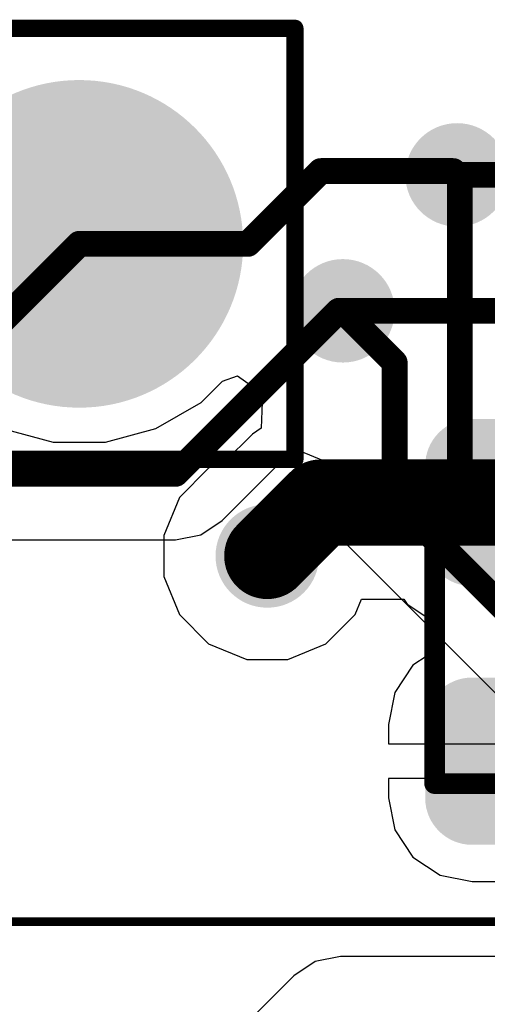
# Model space of a CAD drawing. Header units: inches. Extents: x 0.3 to 40.7, y 0 to 25.4.
# Tile 8 of 13: x 24 to 26.7, y 19.7 to 25.4. Entities that reach past the tile are written whole.
import ezdxf

# ---------------------------------------------------------------- set-up
doc = ezdxf.new("R2010")
doc.units = ezdxf.units.IN
for name, color, linetype in [('BOTTOM', 5, 'Continuous'), ('Bottom Solder', 6, 'Continuous'), ('Pad Holes', 156, 'Continuous'), ('TOP', 1, 'Continuous'), ('Top Assembly', 56, 'Continuous'), ('Top Solder', 216, 'Continuous'), ('Via Holes', 16, 'Continuous')]:
    doc.layers.add(name, color=color, linetype=linetype)

# ---------------------------------------------------------------- blocks, each defined once
blk = doc.blocks.new('CAP_0603_2632')
at = {"layer": 'TOP'}
h = blk.add_hatch(color=1, dxfattribs=at)
edge = h.paths.add_edge_path()
edge.add_arc((-0.5369, -0.2631), 0.2219, 270, 360)
edge.add_line((-0.315, -0.2631), (-0.315, 0.2631))
edge.add_arc((-0.5369, 0.2631), 0.2219, 0, 90)
edge.add_line((-0.5369, 0.485), (-0.9632, 0.485))
edge.add_arc((-0.9632, 0.2631), 0.2219, 90, 180)
edge.add_line((-1.185, 0.2631), (-1.185, -0.2631))
edge.add_arc((-0.9632, -0.2631), 0.2219, 180, 270)
edge.add_line((-0.9632, -0.485), (-0.5369, -0.485))
h = blk.add_hatch(color=1, dxfattribs=at)
edge = h.paths.add_edge_path()
edge.add_arc((0.5369, 0.2631), 0.2219, 90, 180)
edge.add_line((0.315, 0.2631), (0.315, -0.2631))
edge.add_arc((0.5369, -0.2631), 0.2219, 180, 270)
edge.add_line((0.5369, -0.485), (0.9632, -0.485))
edge.add_arc((0.9632, -0.2631), 0.2219, 270, 360)
edge.add_line((1.185, -0.2631), (1.185, 0.2631))
edge.add_arc((0.9632, 0.2631), 0.2219, 0, 90)
edge.add_line((0.9632, 0.485), (0.5369, 0.485))
at = {"layer": 'Top Solder'}
h = blk.add_hatch(color=216, dxfattribs=at)
edge = h.paths.add_edge_path()
edge.add_arc((-0.5369, -0.2631), 0.2719, 270, 360)
edge.add_line((-0.265, -0.2631), (-0.265, 0.2631))
edge.add_arc((-0.5369, 0.2631), 0.2719, 0, 90)
edge.add_line((-0.5369, 0.535), (-0.9632, 0.535))
edge.add_arc((-0.9632, 0.2631), 0.2719, 90, 180)
edge.add_line((-1.235, 0.2631), (-1.235, -0.2631))
edge.add_arc((-0.9632, -0.2631), 0.2719, 180, 270)
edge.add_line((-0.9632, -0.535), (-0.5369, -0.535))
h = blk.add_hatch(color=216, dxfattribs=at)
edge = h.paths.add_edge_path()
edge.add_arc((0.5369, 0.2631), 0.2719, 90, 180)
edge.add_line((0.265, 0.2631), (0.265, -0.2631))
edge.add_arc((0.5369, -0.2631), 0.2719, 180, 270)
edge.add_line((0.5369, -0.535), (0.9632, -0.535))
edge.add_arc((0.9632, -0.2631), 0.2719, 270, 360)
edge.add_line((1.235, -0.2631), (1.235, 0.2631))
edge.add_arc((0.9632, 0.2631), 0.2719, 0, 90)
edge.add_line((0.9632, 0.535), (0.5369, 0.535))
at = {"layer": 'Top Assembly', "const_width": 0.12}
for points in [[(-0.88, 0.48), (0.88, 0.48)], [(-0.88, 0.48), (-0.88, -0.48)], [(0.88, 0.48), (0.88, -0.48)], [(-0.88, -0.48), (0.88, -0.48)]]:
    blk.add_lwpolyline(points, dxfattribs=at)
at = {"layer": 'Top Assembly', "const_width": 0.06}
for points in [[(-0.91, 0.48, 1), (-0.85, 0.48, 1)], [(-0.91, 0.48, 1), (-0.85, 0.48, 1)], [(0.85, 0.48, 1), (0.91, 0.48, 1)], [(0.85, 0.48, 1), (0.91, 0.48, 1)], [(-0.91, -0.48, 1), (-0.85, -0.48, 1)], [(-0.91, -0.48, 1), (-0.85, -0.48, 1)], [(0.85, -0.48, 1), (0.91, -0.48, 1)], [(0.85, -0.48, 1), (0.91, -0.48, 1)]]:
    blk.add_lwpolyline(points, format="xyb", close=True, dxfattribs=at)
blk = doc.blocks.new('PEC11J_9215F_S0015_2662')
at = {"layer": 'Top Assembly', "const_width": 0.05}
blk.add_lwpolyline([(7.5, 8.8), (7.5, -8.8)], dxfattribs=at)
blk = doc.blocks.new('PIN_HEADER_2_54___VERT__1_4POS_F_________1_2663')
at = {"layer": 'BOTTOM'}
h = blk.add_hatch(color=5, dxfattribs=at)
edge = h.paths.add_edge_path()
edge.add_arc((3.81, 0), 0.85, 0, 360)
at = {"layer": 'Bottom Solder'}
h = blk.add_hatch(color=6, dxfattribs=at)
edge = h.paths.add_edge_path()
edge.add_arc((3.81, 0), 0.95, 0, 360)
at = {"layer": 'Pad Holes'}
h = blk.add_hatch(color=7, dxfattribs=at)
edge = h.paths.add_edge_path()
edge.add_arc((3.81, 0), 0.5, 0, 360)
at = {"layer": 'TOP'}
h = blk.add_hatch(color=1, dxfattribs=at)
edge = h.paths.add_edge_path()
edge.add_arc((3.81, 0), 0.85, 0, 360)
at = {"layer": 'Top Solder'}
h = blk.add_hatch(color=216, dxfattribs=at)
edge = h.paths.add_edge_path()
edge.add_arc((3.81, 0), 0.95, 0, 360)
at = {"layer": 'Top Assembly', "const_width": 0.1}
for points in [[(-5.06, 1.25), (5.06, 1.25)], [(5.06, -1.25), (5.06, 1.25)], [(-5.06, -1.25), (5.06, -1.25)]]:
    blk.add_lwpolyline(points, dxfattribs=at)
at = {"layer": 'Top Assembly', "const_width": 0.05}
for points in [[(5.035, 1.25, 1), (5.085, 1.25, 1)], [(5.035, 1.25, 1), (5.085, 1.25, 1)], [(5.035, -1.25, 1), (5.085, -1.25, 1)], [(5.035, -1.25, 1), (5.085, -1.25, 1)]]:
    blk.add_lwpolyline(points, format="xyb", close=True, dxfattribs=at)

msp = doc.modelspace()

# ---------------------------------------------------------------- hatches: boundary and pattern name
at = {"layer": 'BOTTOM'}
h = msp.add_hatch(color=5, dxfattribs=at)
edge = h.paths.add_edge_path()
edge.add_arc((26.5, 24.51), 0.3, 0, 360)
h = msp.add_hatch(color=5, dxfattribs=at)
edge = h.paths.add_edge_path()
edge.add_arc((25.8381, 23.7217), 0.3, 0, 360)
h = msp.add_hatch(color=5, dxfattribs=at)
edge = h.paths.add_edge_path()
edge.add_arc((25.4, 22.3), 0.3, 0, 360)
at = {"layer": 'TOP'}
h = msp.add_hatch(color=1, dxfattribs=at)
edge = h.paths.add_edge_path()
edge.add_arc((26.5, 24.51), 0.3, 0, 360)
h = msp.add_hatch(color=1, dxfattribs=at)
edge = h.paths.add_edge_path()
edge.add_arc((25.8381, 23.7217), 0.3, 0, 360)
h = msp.add_hatch(color=1, dxfattribs=at)
edge = h.paths.add_edge_path()
edge.add_arc((25.4, 22.3), 0.3, 0, 360)
at = {"layer": 'Via Holes'}
h = msp.add_hatch(color=7, dxfattribs=at)
edge = h.paths.add_edge_path()
edge.add_arc((26.5, 24.51), 0.15, 0, 360)
h = msp.add_hatch(color=7, dxfattribs=at)
edge = h.paths.add_edge_path()
edge.add_arc((25.8381, 23.7217), 0.15, 0, 360)
h = msp.add_hatch(color=7, dxfattribs=at)
edge = h.paths.add_edge_path()
edge.add_arc((25.4, 22.3), 0.15, 0, 360)

# ---------------------------------------------------------------- linework, layer by layer
at = {"layer": 'BOTTOM'}
for p, q in [((25.1392, 22.5061), (25.5558, 22.9228)), ((25.5558, 22.9228), (25.7558, 22.8399)), ((25.7558, 22.8399), (25.7558, 22.6294)), ((25.7558, 22.6294), (25.7849, 22.4831)), ((25.0151, 22.4232), (25.1392, 22.5061)), ((25.7849, 22.4831), (25.8678, 22.3591)), ((22.0848, 22.3941), (24.8688, 22.3941)), ((24.8688, 22.3941), (25.0151, 22.4232)), ((25.8678, 22.3591), (26.7872, 21.4397))]:
    msp.add_line(p, q, dxfattribs=at)
at = {"layer": 'BOTTOM', "const_width": 0.15}
for points in [[(25.2876, 24.11), (25.7096, 24.532)], [(25.7096, 24.532), (26.478, 24.532)], [(26.478, 24.532), (26.5, 24.51)], [(26.5, 24.51), (26.5159, 24.4942)], [(26.5159, 22.7348), (26.5159, 24.4942)], [(24.31, 24.11), (25.2876, 24.11)], [(24.8688, 22.7764), (25.8141, 23.7217)], [(25.8141, 23.7217), (25.8381, 23.7217)], [(25.8381, 23.7217), (26.1382, 23.4216)], [(26.1382, 22.6294), (26.1382, 23.4216)], [(21.9265, 22.7764), (24.8688, 22.7764)], [(26.5159, 22.7348), (27.1407, 22.11)], [(26.1382, 22.6294), (27.0576, 21.71)]]:
    msp.add_lwpolyline(points, dxfattribs=at)
at = {"layer": 'BOTTOM', "const_width": 0.075}
for points in [[(25.6721, 24.532, 1), (25.7471, 24.532, 1)], [(25.6721, 24.532, 1), (25.7471, 24.532, 1)], [(26.4405, 24.532, 1), (26.5155, 24.532, 1)], [(26.4405, 24.532, 1), (26.5155, 24.532, 1)], [(26.4625, 24.51, 1), (26.5375, 24.51, 1)], [(26.4625, 24.51, 1), (26.5375, 24.51, 1)], [(26.4784, 24.4942, 1), (26.5534, 24.4942, 1)], [(26.4784, 24.4942, 1), (26.5534, 24.4942, 1)], [(24.2725, 24.11, 1), (24.3475, 24.11, 1)], [(25.2501, 24.11, 1), (25.3251, 24.11, 1)], [(25.2501, 24.11, 1), (25.3251, 24.11, 1)], [(25.7766, 23.7217, 1), (25.8516, 23.7217, 1)], [(25.7766, 23.7217, 1), (25.8516, 23.7217, 1)], [(25.8006, 23.7217, 1), (25.8756, 23.7217, 1)], [(25.8006, 23.7217, 1), (25.8756, 23.7217, 1)], [(26.1007, 23.4216, 1), (26.1757, 23.4216, 1)], [(26.1007, 23.4216, 1), (26.1757, 23.4216, 1)], [(24.8313, 22.7764, 1), (24.9063, 22.7764, 1)], [(24.8313, 22.7764, 1), (24.9063, 22.7764, 1)], [(26.4784, 22.7348, 1), (26.5534, 22.7348, 1)], [(26.4784, 22.7348, 1), (26.5534, 22.7348, 1)], [(26.1007, 22.6294, 1), (26.1757, 22.6294, 1)], [(26.1007, 22.6294, 1), (26.1757, 22.6294, 1)]]:
    msp.add_lwpolyline(points, format="xyb", close=True, dxfattribs=at)
at = {"layer": 'TOP'}
for p, q in [((25.0161, 23.1898), (25.1409, 23.3145)), ((25.1409, 23.3145), (25.2268, 23.3452)), ((25.2268, 23.3452), (25.3728, 23.2427)), ((25.3728, 23.2427), (25.3639, 23.0403)), ((24.7539, 23.0384), (25.0161, 23.1898)), ((23.8661, 23.0384), (24.1586, 22.96)), ((24.4614, 22.96), (24.7539, 23.0384)), ((25.3639, 23.0403), (25.3135, 23.0065)), ((24.1586, 22.96), (24.4614, 22.96)), ((25.3135, 23.0065), (25.1548, 22.8479)), ((25.1548, 22.8479), (25.0601, 22.8087)), ((25.0601, 22.8087), (24.8913, 22.6399)), ((24.8913, 22.6399), (24.8, 22.4193)), ((24.8, 22.4193), (24.8, 22.1807)), ((24.8, 22.1807), (24.8913, 21.9601)), ((25.9087, 21.9601), (25.9456, 22.0492)), ((25.9456, 22.0492), (26.1915, 22.0492)), ((26.1915, 22.0492), (26.2107, 22.0206)), ((26.2107, 22.0206), (26.3245, 21.9445)), ((24.8913, 21.9601), (25.0601, 21.7913)), ((25.7399, 21.7913), (25.9087, 21.9601)), ((26.3245, 21.9445), (26.3334, 21.7447)), ((25.0601, 21.7913), (25.2807, 21.7)), ((25.5193, 21.7), (25.7399, 21.7913)), ((25.2807, 21.7), (25.5193, 21.7)), ((26.3261, 21.7212), (26.2438, 21.6662)), ((26.3334, 21.7447), (26.3261, 21.7212)), ((26.2438, 21.6662), (26.1386, 21.5088)), ((26.1386, 21.5088), (26.1017, 21.3232)), ((26.1017, 21.3232), (26.1017, 21.21)), ((26.1017, 21.21), (26.85, 21.21)), ((26.75, 21.01), (26.1017, 21.01)), ((26.1017, 21.01), (26.1017, 20.8969)), ((26.1017, 20.8969), (26.1386, 20.7112)), ((26.1386, 20.7112), (26.2438, 20.5538)), ((26.2438, 20.5538), (26.4012, 20.4486)), ((26.4012, 20.4486), (26.5869, 20.4117)), ((26.5869, 20.4117), (26.75, 20.4117)), ((25.6771, 19.9484), (25.5531, 19.8655)), ((25.8235, 19.9775), (25.6771, 19.9484)), ((27.8924, 19.9775), (25.8235, 19.9775)), ((25.5531, 19.8655), (24.5876, 18.9))]:
    msp.add_line(p, q, dxfattribs=at)
for points, const_width in [([(26.5, 24.51), (30.1509, 24.51)], 0.15), ([(23, 22.8), (24.31, 24.11)], 0.15), ([(25.8381, 23.7217), (27.1222, 23.7217)], 0.15), ([(25.4, 22.3), (25.71, 22.61)], 0.5), ([(25.71, 22.61), (26.85, 22.61)], 0.5)]:
    msp.add_lwpolyline(points, dxfattribs=dict(at, const_width=const_width))
for points, const_width in [([(26.4625, 24.51, 1), (26.5375, 24.51, 1)], 0.075), ([(24.2725, 24.11, 1), (24.3475, 24.11, 1)], 0.075), ([(25.8006, 23.7217, 1), (25.8756, 23.7217, 1)], 0.075), ([(25.585, 22.61, 1), (25.835, 22.61, 1)], 0.25), ([(25.585, 22.61, 1), (25.835, 22.61, 1)], 0.25), ([(26.725, 22.61, 1), (26.975, 22.61, 1)], 0.25), ([(25.275, 22.3, 1), (25.525, 22.3, 1)], 0.25)]:
    msp.add_lwpolyline(points, format="xyb", close=True, dxfattribs=dict(at, const_width=const_width))

# ---------------------------------------------------------------- block references
msp.add_blockref('PIN_HEADER_2_54___VERT__1_4POS_F_________1_2663', (20.5, 24.11))
at = {"rotation": 90}
for name, p in [('CAP_0603_2632', (26.85, 21.86)), ('PEC11J_9215F_S0015_2662', (20.5, 12.68))]:
    msp.add_blockref(name, p, dxfattribs=at)

doc.saveas('drawing.dxf')
